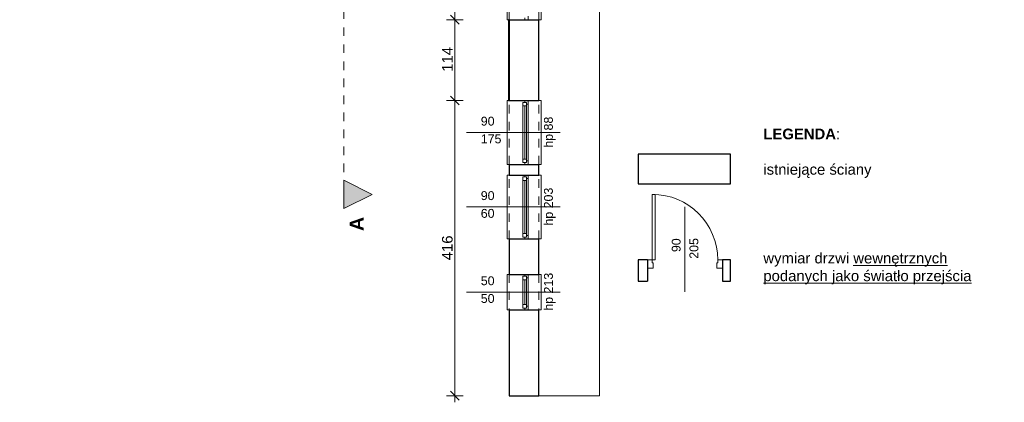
# Model space of a CAD drawing. Header units: centimetres. Extents: x -450 to 939, y -970 to 494.
# Tile 1 of 6: x -450 to 939, y -970 to -430. Entities that reach past the tile are written whole.
import ezdxf

# ---------------------------------------------------------------- set-up
doc = ezdxf.new("R2010")
doc.units = ezdxf.units.CM
doc.header["$MEASUREMENT"] = 0
for name, pattern in [('Przerywana', [24, 12, -12]), ('Przerywana długa', [39, 25, -14]), ('Wipeout_Contour', [100, 0, -100])]:
    doc.linetypes.add(name, pattern=pattern)
for name, color, linetype, lineweight in [('0_Nr_pióra__23', 7, 'Continuous', 15), ('0_Nr_pióra__27', 7, 'Continuous', 25), ('0_Nr_pióra__3', 7, 'Continuous', 13), ('0_Nr_pióra__45', 7, 'Continuous', 15), ('0_Nr_pióra__7', 7, 'Continuous', 13), ('220 - ŚCIANY WEWNĘTRZNE_Nr_pióra__27', 7, 'Continuous', 25), ('220-A Ściany_Nr_pióra__120', 7, 'Continuous', 13), ('220-A Ściany_Nr_pióra__27', 7, 'Continuous', 25), ('220-Ściany_Nr_pióra__18', 9, 'Continuous', 13), ('299-Wymiary Opisy_Nr_pióra__45', 7, 'Continuous', 15), ('299-Wymiary Opisy_Nr_pióra__6', 7, 'Continuous', 13), ('299-Wymiary Opisy_Nr_pióra__85', 7, 'Continuous', 13), ('440-Stropy_Nr_pióra__19', 255, 'Continuous', 0), ('840-Znaczniki ogólne_Nr_pióra__5', 7, 'Continuous', 13), ('Bloki tekstowe_Nr_pióra__6', 7, 'Continuous', 13), ('Okna Archicada_Nr_pióra__23', 7, 'Continuous', 15), ('Okna Archicada_Nr_pióra__27', 7, 'Continuous', 25), ('Okna Archicada_Nr_pióra__3', 7, 'Continuous', 13), ('Znaczniki okien Archicada_Nr_pióra__45', 7, 'Continuous', 15), ('Znaczniki okien Archicada_Nr_pióra__7', 7, 'Continuous', 13)]:
    doc.layers.add(name, color=color, linetype=linetype, lineweight=lineweight)
for name, color, linetype in [('220 - ŚCIANY WEWNĘTRZNE', 7, 'Continuous'), ('299-Wymiary Opisy', 7, 'Continuous'), ('440-Stropy', 7, 'Continuous'), ('840-Znaczniki ogólne', 7, 'Continuous'), ('Okna Archicada', 7, 'Continuous')]:
    doc.layers.add(name, color=color, linetype=linetype)
doc.styles.add('STYL_AUTOMATYCZNY_1', font='arial.ttf')
doc.styles.add('STYL_AUTOMATYCZNY_2', font='arial.ttf')
doc.styles.add('STYL_AUTOMATYCZNY_4', font='arial.ttf')
doc.dimstyles.new('STYL_AUTOMATYCZNY__1', dxfattribs={"dimtxt": 15, "dimasz": 11.875, "dimexe": 0.18, "dimexo": 0.0625, "dimgap": 0, "dimtad": 1, "dimdec": 0, "dimzin": 0, "dimdsep": 46, "dimtxsty": 'STYL_AUTOMATYCZNY_2', "dimblk": 'ARROWHEAD_6', "dimblk1": 'ARROWHEAD_6', "dimblk2": 'ARROWHEAD_6', "dimcen": 0.09, "dimse1": 1, "dimse2": 1, "dimclrd": 7, "dimclre": 7, "dimclrt": 7, "dimadec": 1, "dimazin": 0, "dimtfac": 1, "dimtdec": 4, "dimtmove": 0, "dimatfit": 3, "dimfxl": 1, "dimtolj": 1, "dimtzin": 0, "dimarcsym": 0})

# ---------------------------------------------------------------- blocks, each defined once
blk = doc.blocks.new('*D9')
at = {"layer": '299-Wymiary Opisy_Nr_pióra__45', "color": 7, "linetype": 'Continuous', "lineweight": 15}
for p, q in [((157.6, -538.2), (170.1, -550.7)), ((157.6, -954.2), (170.1, -966.7))]:
    blk.add_line(p, q, dxfattribs=at)
at = {"layer": '299-Wymiary Opisy_Nr_pióra__85', "color": 7, "linetype": 'Continuous', "lineweight": 13}
for p, q in [((175.6, -544.5), (152.2, -544.5)), ((163.9, -960.5), (163.9, -544.5)), ((175.6, -960.5), (152.2, -960.5)), ((163.9, -969.8), (163.9, -960.5))]:
    blk.add_line(p, q, dxfattribs=at)
at = {"layer": '299-Wymiary Opisy_Nr_pióra__6', "color": 7, "lineweight": 13, "insert": (160.9, -769.6), "char_height": 15, "attachment_point": 7, "rotation": 90, "style": 'STYL_AUTOMATYCZNY_2'}
blk.add_mtext('\\A1;{\\pql;\\fArial|b0|i0|c238|p0;\\W1.000000;416}', dxfattribs=at)
blk = doc.blocks.new('ARROWHEAD_6')
at = {"color": 0, "linetype": 'Continuous', "lineweight": 0}
for p, q in [((0, 0), (-1, 0)), ((-0.5, -0.5), (0.5, 0.5))]:
    blk.add_line(p, q, dxfattribs=at)
blk = doc.blocks.new('*D10')
at = {"layer": '299-Wymiary Opisy_Nr_pióra__45', "color": 7, "linetype": 'Continuous', "lineweight": 15}
for p, q in [((157.6, -424.2), (170.1, -436.7)), ((157.6, -538.2), (170.1, -550.7))]:
    blk.add_line(p, q, dxfattribs=at)
at = {"layer": '299-Wymiary Opisy_Nr_pióra__85', "color": 7, "linetype": 'Continuous', "lineweight": 13}
for p, q in [((175.6, -430.5), (152.2, -430.5)), ((163.9, -544.5), (163.9, -430.5)), ((175.6, -544.5), (152.2, -544.5))]:
    blk.add_line(p, q, dxfattribs=at)
at = {"layer": '299-Wymiary Opisy_Nr_pióra__6', "color": 7, "lineweight": 13, "insert": (160.9, -503.9), "char_height": 15, "attachment_point": 7, "rotation": 90, "style": 'STYL_AUTOMATYCZNY_2'}
blk.add_mtext('\\A1;{\\pql;\\fArial|b0|i0|c238|p0;\\W1.000000;114}', dxfattribs=at)
blk = doc.blocks.new('*D11')
at = {"layer": '299-Wymiary Opisy_Nr_pióra__45', "color": 7, "linetype": 'Continuous', "lineweight": 15}
for p, q in [((157.6, -334.2), (170.1, -346.7)), ((157.6, -424.2), (170.1, -436.7))]:
    blk.add_line(p, q, dxfattribs=at)
at = {"layer": '299-Wymiary Opisy_Nr_pióra__85', "color": 7, "linetype": 'Continuous', "lineweight": 13}
for p, q in [((175.6, -340.5), (152.2, -340.5)), ((163.9, -430.5), (163.9, -340.5)), ((175.6, -430.5), (152.2, -430.5))]:
    blk.add_line(p, q, dxfattribs=at)
at = {"layer": '299-Wymiary Opisy_Nr_pióra__6', "color": 7, "lineweight": 13, "char_height": 15, "attachment_point": 7, "rotation": 90, "style": 'STYL_AUTOMATYCZNY_2'}
for s, insert in [('\\A1;{\\pql;\\fArial|b0|i0|c238|p0;\\W1.000000;34}', (160.9, -369.6)), ('\\A1;{\\pql;\\fArial|b0|i0|c238|p0;\\W1.000000;90}', (160.9, -408.4))]:
    blk.add_mtext(s, dxfattribs=dict(at, insert=insert))

msp = doc.modelspace()

# ---------------------------------------------------------------- hatches: boundary and pattern name
at = {"layer": '220-Ściany_Nr_pióra__18', "linetype": 'Continuous', "lineweight": 13}
h = msp.add_hatch(dxfattribs=at)
h.set_pattern_fill('Podwójny_szraf_1_4_0001', color=9, style=0, pattern_type=2)
h.set_pattern_definition([(45, (0, 0), (-22.981, 22.981), []), (45, (-4.596, 4.596), (-22.981, 22.981), [])])
h.paths.add_polyline_path([(-449.9, -250.5), (-41.8, -250.5), (-41.8, 228), (282.4, 228), (282.4, 169), (245.4, 169), (245.4, -250.5), (282.4, -250.5), (282.4, -960.5), (367.7, -960.5), (367.7, 228), (367.7, 390.4), (-60.6, 390.4), (-449.9, 390.4)])

# ---------------------------------------------------------------- linework, layer by layer
at = {"layer": '0_Nr_pióra__23', "color": 7, "linetype": 'Continuous', "lineweight": 15}
for p, q in [((435.4, -780.6), (435.4, -769.1)), ((435.4, -769.1), (442.2, -769.1)), ((442.2, -769.1), (442.2, -773.1)), ((442.2, -773.1), (443.4, -773.1)), ((443.4, -773.1), (443.4, -780.6)), ((533.4, -780.6), (533.4, -773.1)), ((533.4, -773.1), (534.6, -773.1)), ((534.6, -773.1), (534.6, -769.1)), ((534.6, -769.1), (541.4, -769.1)), ((541.4, -769.1), (541.4, -780.6)), ((443.4, -780.6), (435.4, -780.6)), ((541.4, -780.6), (533.4, -780.6))]:
    msp.add_line(p, q, dxfattribs=at)
at = {"layer": '0_Nr_pióra__27', "color": 7, "linetype": 'Continuous', "lineweight": 25}
for p, q in [((435.4, -769.1), (435.4, -780.6)), ((435.4, -769.1), (435.4, -780.6)), ((541.4, -769.1), (541.4, -780.6)), ((541.4, -769.1), (541.4, -780.6)), ((435.4, -780.6), (435.4, -799.1)), ((541.4, -780.6), (541.4, -799.1))]:
    msp.add_line(p, q, dxfattribs=at)
at = {"layer": '0_Nr_pióra__3', "color": 7, "linetype": 'Continuous', "lineweight": 13}
for p, q in [((442.2, -676.7), (442.2, -769.1)), ((446.2, -676.7), (442.2, -676.7)), ((446.2, -769.1), (446.2, -676.7)), ((442.2, -769.1), (446.2, -769.1))]:
    msp.add_line(p, q, dxfattribs=at)
msp.add_arc((442.2, -769.1), 92.4, 0, 90, dxfattribs=at)
at = {"layer": '0_Nr_pióra__45', "color": 7, "linetype": 'Continuous', "lineweight": 15}
msp.add_line((488.4, -694.1), (488.4, -814.1), dxfattribs=at)
at = {"layer": '220-A Ściany_Nr_pióra__27', "color": 7, "linetype": 'Continuous', "lineweight": 25}
for p, q in [((435.4, -769.1), (435.4, -780.6)), ((541.4, -769.1), (541.4, -780.6)), ((435.4, -780.6), (435.4, -799.1)), ((541.4, -780.6), (541.4, -799.1))]:
    msp.add_line(p, q, dxfattribs=at)
for points in [[(552.7, -620), (422.4, -620)], [(422.4, -620), (422.4, -662)], [(552.7, -662), (552.7, -620)], [(422.4, -662), (552.7, -662)], [(435.4, -769.1), (422.4, -769.1)], [(422.4, -769.1), (422.4, -799.1)], [(552.7, -769.1), (541.4, -769.1)], [(552.7, -799.1), (552.7, -769.1)], [(422.4, -799.1), (435.4, -799.1)], [(541.4, -799.1), (552.7, -799.1)]]:
    msp.add_lwpolyline(points, dxfattribs=at)

# ---------------------------------------------------------------- texts
at = {"layer": '0_Nr_pióra__7', "color": 7, "linetype": 'Continuous', "lineweight": 13, "char_height": 12.5, "attachment_point": 7, "rotation": 90, "style": 'STYL_AUTOMATYCZNY_1'}
for s, insert in [('\\A1;{\\pql;\\fArial|b0|i0|c238|p0;\\W1.000000;90}', (482.4, -758.1)), ('\\A1;{\\pql;\\fArial|b0|i0|c238|p0;\\W1.000000;205}', (507.4, -767.5))]:
    msp.add_mtext(s, dxfattribs=dict(at, insert=insert))
at = {"layer": 'Bloki tekstowe_Nr_pióra__6', "color": 7, "linetype": 'Continuous', "lineweight": 13, "insert": (598.9, -584), "char_height": 15, "attachment_point": 1, "style": 'STYL_AUTOMATYCZNY_4'}
msp.add_mtext('\\A1;{\\pql;\\fArial|b1|i0|c238|p0;\\W1.000000;LEGENDA\\fArial|b0|i0|c238|p0;\\W1.000000;:\\P\\pql;\\fArial|b0|i0|c238|p0;\\W1.000000;\\P\\pql;\\fArial|b0|i0|c238|p0;\\W1.000000;istniejące ściany\\P\\pql;\\fArial|b0|i0|c238|p0;\\W1.000000;\\P\\pql;\\fArial|b0|i0|c238|p0;\\W1.000000;\\P\\pql;\\fArial|b0|i0|c238|p0;\\W1.000000;\\P\\pql;\\fArial|b0|i0|c238|p0;\\W1.000000;\\P\\pql;\\fArial|b0|i0|c238|p0;\\W1.000000;wymiar drzwi \\fArial|b0|i0|c238|p0;\\L\\W1.000000;\\Lwewnętrznych\\fArial|b0|i0|c238|p0;\\W1.000000; \\P\\pql;\\fArial|b0|i0|c238|p0;\\W1.000000;podanych jako światło przejścia\\P\\pql;\\fArial|b0|i0|c238|p0;\\W1.000000;}', dxfattribs=at)

# ---------------------------------------------------------------- next in the draw order: wipeouts: each hides what was drawn before it
at = {"color": 254, "linetype": 'Wipeout_Contour', "lineweight": 0, "ltscale": 4562.873072}
msp.add_wipeout([(-449.9, 390.4), (-449.9, -250.5), (282.4, -250.5), (282.4, -960.5), (367.7, -960.5), (367.7, -351.7), (367.7, 390.4)], dxfattribs=at).dxf.layer = '440-Stropy'

# ---------------------------------------------------------------- next in the draw order: hatches: boundary and pattern name
at = {"layer": '840-Znaczniki ogólne', "linetype": 'Continuous', "lineweight": 0, "true_color": 0x000000}
msp.add_hatch(color=18, dxfattribs=at).paths.add_polyline_path([(7.4, -696.7), (47.4, -676.7), (7.4, -656.7)])

# ---------------------------------------------------------------- next in the draw order: linework, layer by layer
at = {"layer": '220-A Ściany_Nr_pióra__120', "color": 7, "linetype": 'Przerywana długa', "lineweight": 13}
msp.add_line((367.7, 390.4), (367.7, -960.5), dxfattribs=at)
at = {"layer": '440-Stropy_Nr_pióra__19', "color": 255, "linetype": 'Continuous', "lineweight": 0, "flags": 128}
msp.add_lwpolyline([(-449.9, 390.4), (-449.9, -250.5), (282.4, -250.5), (282.4, -960.5), (367.7, -960.5), (367.7, -351.7), (367.7, 390.4)], close=True, dxfattribs=at)
at = {"layer": '840-Znaczniki ogólne_Nr_pióra__5', "color": 7, "linetype": 'Przerywana', "lineweight": 13}
msp.add_line((7.4, 422.6), (7.4, -656.7), dxfattribs=at)
at = {"layer": '840-Znaczniki ogólne_Nr_pióra__5', "color": 7, "linetype": 'Continuous', "lineweight": 13, "flags": 128}
msp.add_lwpolyline([(7.4, -696.7), (7.4, -656.7), (47.4, -676.7)], close=True, dxfattribs=at)

# ---------------------------------------------------------------- next in the draw order: texts
at = {"layer": '840-Znaczniki ogólne_Nr_pióra__5', "color": 7, "lineweight": 13, "insert": (35.4, -728.5), "char_height": 20, "attachment_point": 7, "rotation": 90, "style": 'STYL_AUTOMATYCZNY_4'}
msp.add_mtext('\\A1;{\\pql;\\pt0;\\fArial|b1|i0|c238|p0;\\W1.000000;A}', dxfattribs=at)

# ---------------------------------------------------------------- next in the draw order: wipeouts: each hides what was drawn before it
at = {"color": 254, "linetype": 'Wipeout_Contour', "lineweight": 0, "ltscale": 2216.506105}
msp.add_wipeout([(282.4, -430.5), (240.4, -430.5), (240.4, -544.5), (282.4, -544.5)], dxfattribs=at).dxf.layer = '220 - ŚCIANY WEWNĘTRZNE'
at = {"color": 254, "linetype": 'Wipeout_Contour', "lineweight": 0, "ltscale": 2773.721914}
msp.add_wipeout([(282.4, -634.5), (240.4, -634.5), (240.4, -649.5), (282.4, -649.5)], dxfattribs=at).dxf.layer = '220 - ŚCIANY WEWNĘTRZNE'
at = {"color": 254, "linetype": 'Wipeout_Contour', "lineweight": 0, "ltscale": 3232.865041}
msp.add_wipeout([(282.4, -739.5), (240.4, -739.5), (240.4, -789.5), (282.4, -789.5)], dxfattribs=at).dxf.layer = '220 - ŚCIANY WEWNĘTRZNE'
at = {"color": 254, "linetype": 'Wipeout_Contour', "lineweight": 0, "ltscale": 3750.171225}
msp.add_wipeout([(240.4, -960.5), (282.4, -960.5), (282.4, -839.5), (240.4, -839.5)], dxfattribs=at).dxf.layer = '220 - ŚCIANY WEWNĘTRZNE'

# ---------------------------------------------------------------- next in the draw order: linework, layer by layer
at = {"layer": '220 - ŚCIANY WEWNĘTRZNE_Nr_pióra__27', "color": 7, "linetype": 'Continuous', "lineweight": 25}
for p, q in [((240.4, -430.5), (262.4, -430.5)), ((262.4, -430.5), (267.4, -430.5)), ((267.4, -430.5), (282.4, -430.5)), ((240.4, -544.5), (262.4, -544.5)), ((262.4, -544.5), (267.4, -544.5)), ((267.4, -544.5), (282.4, -544.5)), ((240.4, -634.5), (262.4, -634.5)), ((262.4, -634.5), (267.4, -634.5)), ((267.4, -634.5), (282.4, -634.5)), ((240.4, -649.5), (262.4, -649.5)), ((262.4, -649.5), (267.4, -649.5)), ((267.4, -649.5), (282.4, -649.5)), ((240.4, -739.5), (262.4, -739.5)), ((262.4, -739.5), (267.4, -739.5)), ((267.4, -739.5), (282.4, -739.5)), ((240.4, -789.5), (262.4, -789.5)), ((262.4, -789.5), (267.4, -789.5)), ((267.4, -789.5), (282.4, -789.5)), ((240.4, -839.5), (262.4, -839.5)), ((262.4, -839.5), (267.4, -839.5)), ((267.4, -839.5), (282.4, -839.5))]:
    msp.add_line(p, q, dxfattribs=at)
at = {"layer": '220 - ŚCIANY WEWNĘTRZNE_Nr_pióra__27', "color": 7, "linetype": 'Continuous', "lineweight": 25, "flags": 128}
for points in [[(240.4, -430.5), (240.4, -544.5)], [(282.4, -544.5), (282.4, -430.5)], [(240.4, -634.5), (240.4, -649.5)], [(282.4, -649.5), (282.4, -634.5)], [(240.4, -739.5), (240.4, -789.5)], [(282.4, -789.5), (282.4, -739.5)], [(240.4, -839.5), (240.4, -960.5)], [(282.4, -960.5), (282.4, -839.5)], [(240.4, -960.5), (282.4, -960.5)]]:
    msp.add_lwpolyline(points, dxfattribs=at)
at = {"layer": '220-A Ściany_Nr_pióra__120', "color": 7, "linetype": 'Przerywana długa', "lineweight": 13}
msp.add_line((240.4, -960.5), (367.7, -960.5), dxfattribs=at)

# ---------------------------------------------------------------- next in the draw order: texts
at = {"layer": 'Znaczniki okien Archicada_Nr_pióra__7', "color": 7, "lineweight": 13, "insert": (200.4, -808.4), "char_height": 12.5, "attachment_point": 7, "style": 'STYL_AUTOMATYCZNY_1'}
msp.add_mtext('\\A1;{\\pql;\\pt0;\\fArial|b0|i0|c238|p0;\\W1.000000;50\\fArial|b0|i0|c238|p0;\\W1.000000;\\A1{\\H.66x;\\S^  ;}\\fArial|b0|i0|c238|p0;\\W1.000000;\\fArial|b0|i0|c238|p0;\\W1.000000;}', dxfattribs=at)

# ---------------------------------------------------------------- next in the draw order: wipeouts: each hides what was drawn before it
at = {"color": 254, "linetype": 'Wipeout_Contour', "lineweight": 0, "ltscale": 2750.982958}
msp.add_wipeout([(262.4, -430.5), (262.4, -340.5), (240.4, -340.5), (237.4, -340.5), (237.4, -430.5), (240.4, -430.5)], dxfattribs=at).dxf.layer = 'Okna Archicada'
at = {"color": 254, "linetype": 'Wipeout_Contour', "lineweight": 0, "ltscale": 3836.39295}
msp.add_wipeout([(262.4, -634.5), (262.4, -544.5), (240.4, -544.5), (237.4, -544.5), (237.4, -634.5), (240.4, -634.5)], dxfattribs=at).dxf.layer = 'Okna Archicada'
at = {"color": 254, "linetype": 'Wipeout_Contour', "lineweight": 0, "ltscale": 4423.640242}
msp.add_wipeout([(262.4, -739.5), (262.4, -649.5), (240.4, -649.5), (237.4, -649.5), (237.4, -739.5), (240.4, -739.5)], dxfattribs=at).dxf.layer = 'Okna Archicada'
at = {"color": 254, "linetype": 'Wipeout_Contour', "lineweight": 0, "ltscale": 5106.93857}
msp.add_wipeout([(262.4, -789.5), (240.4, -789.5), (237.4, -789.5), (237.4, -839.5), (240.4, -839.5), (262.4, -839.5)], dxfattribs=at).dxf.layer = 'Okna Archicada'

# ---------------------------------------------------------------- next in the draw order: linework, layer by layer
at = {"layer": 'Okna Archicada_Nr_pióra__3', "color": 7, "linetype": 'Continuous', "lineweight": 13}
for p, q in [((237.4, -430.5), (237.4, -340.5)), ((240.4, -430.5), (237.4, -430.5)), ((237.4, -634.5), (237.4, -544.5)), ((237.4, -544.5), (240.4, -544.5)), ((240.4, -634.5), (237.4, -634.5)), ((237.4, -739.5), (237.4, -649.5)), ((237.4, -649.5), (240.4, -649.5)), ((240.4, -739.5), (237.4, -739.5)), ((240.4, -789.5), (237.4, -789.5)), ((237.4, -789.5), (237.4, -839.5)), ((237.4, -839.5), (240.4, -839.5))]:
    msp.add_line(p, q, dxfattribs=at)
at = {"layer": 'Okna Archicada_Nr_pióra__3', "color": 7, "linetype": 'Przerywana', "lineweight": 13}
for p, q in [((240.4, -430.5), (240.4, -340.5)), ((240.4, -634.5), (240.4, -544.5)), ((240.4, -739.5), (240.4, -649.5)), ((240.4, -789.5), (240.4, -839.5))]:
    msp.add_line(p, q, dxfattribs=at)

# ---------------------------------------------------------------- next in the draw order: wipeouts: each hides what was drawn before it
at = {"color": 254, "linetype": 'Wipeout_Contour', "lineweight": 0, "ltscale": 2857.307541}
msp.add_wipeout([(267.4, -340.5), (267.4, -430.5), (282.4, -430.5), (285.4, -430.5), (285.4, -340.5), (282.4, -340.5)], dxfattribs=at).dxf.layer = 'Okna Archicada'
at = {"color": 254, "linetype": 'Wipeout_Contour', "lineweight": 0, "ltscale": 3913.126181}
msp.add_wipeout([(267.4, -544.5), (267.4, -634.5), (282.4, -634.5), (285.4, -634.5), (285.4, -544.5), (282.4, -544.5)], dxfattribs=at).dxf.layer = 'Okna Archicada'
at = {"color": 254, "linetype": 'Wipeout_Contour', "lineweight": 0, "ltscale": 4490.285289}
msp.add_wipeout([(267.4, -649.5), (267.4, -739.5), (282.4, -739.5), (285.4, -739.5), (285.4, -649.5), (282.4, -649.5)], dxfattribs=at).dxf.layer = 'Okna Archicada'
at = {"color": 254, "linetype": 'Wipeout_Contour', "lineweight": 0, "ltscale": 5164.626349}
msp.add_wipeout([(267.4, -839.5), (282.4, -839.5), (285.4, -839.5), (285.4, -789.5), (282.4, -789.5), (267.4, -789.5)], dxfattribs=at).dxf.layer = 'Okna Archicada'

# ---------------------------------------------------------------- next in the draw order: linework, layer by layer
at = {"layer": 'Okna Archicada_Nr_pióra__3', "color": 7, "linetype": 'Przerywana', "lineweight": 13}
for p, q in [((282.4, -430.5), (282.4, -340.5)), ((282.4, -634.5), (282.4, -544.5)), ((282.4, -739.5), (282.4, -649.5)), ((282.4, -789.5), (282.4, -839.5))]:
    msp.add_line(p, q, dxfattribs=at)
at = {"layer": 'Okna Archicada_Nr_pióra__3', "color": 7, "linetype": 'Continuous', "lineweight": 13}
for p, q in [((285.4, -430.5), (285.4, -340.5)), ((282.4, -430.5), (285.4, -430.5)), ((285.4, -544.5), (282.4, -544.5)), ((285.4, -634.5), (285.4, -544.5)), ((282.4, -634.5), (285.4, -634.5)), ((285.4, -649.5), (282.4, -649.5)), ((285.4, -739.5), (285.4, -649.5)), ((282.4, -739.5), (285.4, -739.5)), ((282.4, -789.5), (285.4, -789.5)), ((285.4, -789.5), (285.4, -839.5)), ((285.4, -839.5), (282.4, -839.5))]:
    msp.add_line(p, q, dxfattribs=at)

# ---------------------------------------------------------------- next in the draw order: wipeouts: each hides what was drawn before it
at = {"color": 254, "linetype": 'Wipeout_Contour', "lineweight": 0, "ltscale": 3019.909853}
msp.add_wipeout([(262.4, -430.5), (267.4, -430.5), (267.4, -425.5), (264.9, -425.5), (264.9, -428), (262.4, -428)], dxfattribs=at).dxf.layer = 'Okna Archicada'
at = {"color": 254, "linetype": 'Wipeout_Contour', "lineweight": 0, "ltscale": 3646.429571}
msp.add_wipeout([(267.4, -544.5), (262.4, -544.5), (262.4, -547), (264.9, -547), (264.9, -549.5), (267.4, -549.5)], dxfattribs=at).dxf.layer = 'Okna Archicada'
at = {"color": 254, "linetype": 'Wipeout_Contour', "lineweight": 0, "ltscale": 4111.455602}
msp.add_wipeout([(262.4, -634.5), (267.4, -634.5), (267.4, -629.5), (264.9, -629.5), (264.9, -632), (262.4, -632)], dxfattribs=at).dxf.layer = 'Okna Archicada'
at = {"color": 254, "linetype": 'Wipeout_Contour', "lineweight": 0, "ltscale": 4222.375577}
msp.add_wipeout([(267.4, -649.5), (262.4, -649.5), (262.4, -652), (264.9, -652), (264.9, -654.5), (267.4, -654.5)], dxfattribs=at).dxf.layer = 'Okna Archicada'
at = {"color": 254, "linetype": 'Wipeout_Contour', "lineweight": 0, "ltscale": 4698.794424}
msp.add_wipeout([(262.4, -739.5), (267.4, -739.5), (267.4, -734.5), (264.9, -734.5), (264.9, -737), (262.4, -737)], dxfattribs=at).dxf.layer = 'Okna Archicada'
at = {"color": 254, "linetype": 'Wipeout_Contour', "lineweight": 0, "ltscale": 5010.582027}
msp.add_wipeout([(262.4, -789.5), (262.4, -792), (264.9, -792), (264.9, -794.5), (267.4, -794.5), (267.4, -789.5)], dxfattribs=at).dxf.layer = 'Okna Archicada'
at = {"color": 254, "linetype": 'Wipeout_Contour', "lineweight": 0, "ltscale": 5267.339227}
msp.add_wipeout([(267.4, -839.5), (267.4, -834.5), (264.9, -834.5), (264.9, -837), (262.4, -837), (262.4, -839.5)], dxfattribs=at).dxf.layer = 'Okna Archicada'

# ---------------------------------------------------------------- next in the draw order: linework, layer by layer
at = {"layer": 'Okna Archicada_Nr_pióra__23', "color": 7, "linetype": 'Continuous', "lineweight": 15}
for p, q in [((262.4, -430.5), (262.4, -428)), ((267.4, -425.5), (267.4, -430.5))]:
    msp.add_line(p, q, dxfattribs=at)
at = {"layer": 'Okna Archicada_Nr_pióra__27', "color": 7, "linetype": 'Continuous', "lineweight": 25}
for p, q in [((240.4, -430.5), (262.4, -430.5)), ((262.4, -430.5), (267.4, -430.5)), ((262.4, -430.5), (267.4, -430.5)), ((267.4, -430.5), (282.4, -430.5))]:
    msp.add_line(p, q, dxfattribs=at)

# ---------------------------------------------------------------- next in the draw order: wipeouts: each hides what was drawn before it
at = {"color": 254, "linetype": 'Wipeout_Contour', "lineweight": 0, "ltscale": 5169.352981}
msp.add_wipeout([(259.9, -552), (259.9, -627), (264.9, -627), (264.9, -629.5), (267.4, -629.5), (267.4, -549.5), (264.9, -549.5), (264.9, -552)], dxfattribs=at).dxf.layer = 'Okna Archicada'
at = {"color": 254, "linetype": 'Wipeout_Contour', "lineweight": 0, "ltscale": 5945.273477}
msp.add_wipeout([(259.9, -657), (259.9, -732), (264.9, -732), (264.9, -734.5), (267.4, -734.5), (267.4, -654.5), (264.9, -654.5), (264.9, -657)], dxfattribs=at).dxf.layer = 'Okna Archicada'
at = {"color": 254, "linetype": 'Wipeout_Contour', "lineweight": 0, "ltscale": 6850.153029}
msp.add_wipeout([(259.9, -832), (264.9, -832), (264.9, -834.5), (267.4, -834.5), (267.4, -794.5), (264.9, -794.5), (264.9, -797), (259.9, -797)], dxfattribs=at).dxf.layer = 'Okna Archicada'

# ---------------------------------------------------------------- next in the draw order: wipeouts: each hides what was drawn before it
at = {"color": 254, "linetype": 'Wipeout_Contour', "lineweight": 0, "ltscale": 2435.644992}
msp.add_wipeout([(264.9, -547), (259.9, -547), (259.9, -552), (264.9, -552)], dxfattribs=at).dxf.layer = 'Okna Archicada'
at = {"color": 254, "linetype": 'Wipeout_Contour', "lineweight": 0, "ltscale": 2727.895237}
msp.add_wipeout([(259.9, -632), (264.9, -632), (264.9, -627), (259.9, -627)], dxfattribs=at).dxf.layer = 'Okna Archicada'
at = {"color": 254, "linetype": 'Wipeout_Contour', "lineweight": 0, "ltscale": 2820.459064}
msp.add_wipeout([(264.9, -652), (259.9, -652), (259.9, -657), (264.9, -657)], dxfattribs=at).dxf.layer = 'Okna Archicada'
at = {"color": 254, "linetype": 'Wipeout_Contour', "lineweight": 0, "ltscale": 3119.749291}
msp.add_wipeout([(259.9, -737), (264.9, -737), (264.9, -732), (259.9, -732)], dxfattribs=at).dxf.layer = 'Okna Archicada'
at = {"color": 254, "linetype": 'Wipeout_Contour', "lineweight": 0, "ltscale": 3346.732819}
msp.add_wipeout([(259.9, -792), (259.9, -797), (264.9, -797), (264.9, -792)], dxfattribs=at).dxf.layer = 'Okna Archicada'
at = {"color": 254, "linetype": 'Wipeout_Contour', "lineweight": 0, "ltscale": 3499.020423}
msp.add_wipeout([(264.9, -837), (264.9, -832), (259.9, -832), (259.9, -837)], dxfattribs=at).dxf.layer = 'Okna Archicada'

# ---------------------------------------------------------------- next in the draw order: linework, layer by layer
at = {"layer": 'Okna Archicada_Nr_pióra__27', "color": 7, "linetype": 'Continuous', "lineweight": 25}
for p, q in [((240.4, -544.5), (262.4, -544.5)), ((262.4, -544.5), (267.4, -544.5)), ((262.4, -544.5), (267.4, -544.5)), ((267.4, -544.5), (282.4, -544.5)), ((240.4, -634.5), (262.4, -634.5)), ((262.4, -634.5), (267.4, -634.5)), ((262.4, -634.5), (267.4, -634.5)), ((267.4, -634.5), (282.4, -634.5)), ((240.4, -649.5), (262.4, -649.5)), ((262.4, -649.5), (267.4, -649.5)), ((262.4, -649.5), (267.4, -649.5)), ((267.4, -649.5), (282.4, -649.5)), ((240.4, -739.5), (262.4, -739.5)), ((262.4, -739.5), (267.4, -739.5)), ((262.4, -739.5), (267.4, -739.5)), ((267.4, -739.5), (282.4, -739.5)), ((240.4, -789.5), (262.4, -789.5)), ((262.4, -789.5), (267.4, -789.5)), ((262.4, -789.5), (267.4, -789.5)), ((267.4, -789.5), (282.4, -789.5)), ((240.4, -839.5), (262.4, -839.5)), ((262.4, -839.5), (267.4, -839.5)), ((262.4, -839.5), (267.4, -839.5)), ((267.4, -839.5), (282.4, -839.5))]:
    msp.add_line(p, q, dxfattribs=at)

# ---------------------------------------------------------------- next in the draw order: wipeouts: each hides what was drawn before it
at = {"color": 254, "linetype": 'Wipeout_Contour', "lineweight": 0, "ltscale": 2581.707336}
msp.add_wipeout([(264.9, -552), (259.9, -552), (259.9, -627), (264.9, -627)], dxfattribs=at).dxf.layer = 'Okna Archicada'
at = {"color": 254, "linetype": 'Wipeout_Contour', "lineweight": 0, "ltscale": 2970.067756}
msp.add_wipeout([(264.9, -657), (259.9, -657), (259.9, -732), (264.9, -732)], dxfattribs=at).dxf.layer = 'Okna Archicada'
at = {"color": 254, "linetype": 'Wipeout_Contour', "lineweight": 0, "ltscale": 3422.864856}
msp.add_wipeout([(264.9, -832), (264.9, -797), (259.9, -797), (259.9, -832)], dxfattribs=at).dxf.layer = 'Okna Archicada'

# ---------------------------------------------------------------- next in the draw order: linework, layer by layer
at = {"layer": 'Okna Archicada_Nr_pióra__23', "color": 7, "linetype": 'Continuous', "lineweight": 15}
for p, q in [((259.9, -552), (259.9, -547)), ((259.9, -547), (264.9, -547)), ((264.9, -552), (259.9, -552)), ((259.9, -627), (259.9, -552)), ((262.4, -547), (262.4, -544.5)), ((264.9, -547), (262.4, -547)), ((262.4, -627), (262.4, -552)), ((264.9, -549.5), (264.9, -547)), ((264.9, -547), (264.9, -552)), ((267.4, -549.5), (264.9, -549.5)), ((264.9, -552), (264.9, -627)), ((267.4, -544.5), (267.4, -549.5)), ((259.9, -632), (259.9, -627)), ((259.9, -627), (264.9, -627)), ((264.9, -632), (259.9, -632)), ((262.4, -634.5), (262.4, -632)), ((262.4, -632), (264.9, -632)), ((264.9, -627), (264.9, -632)), ((264.9, -632), (264.9, -629.5)), ((264.9, -629.5), (267.4, -629.5)), ((267.4, -629.5), (267.4, -634.5)), ((259.9, -657), (259.9, -652)), ((259.9, -652), (264.9, -652)), ((262.4, -652), (262.4, -649.5)), ((264.9, -652), (262.4, -652)), ((264.9, -654.5), (264.9, -652)), ((264.9, -652), (264.9, -657)), ((267.4, -649.5), (267.4, -654.5)), ((264.9, -657), (259.9, -657)), ((259.9, -732), (259.9, -657)), ((262.4, -732), (262.4, -657)), ((267.4, -654.5), (264.9, -654.5)), ((264.9, -657), (264.9, -732)), ((259.9, -737), (259.9, -732)), ((259.9, -732), (264.9, -732)), ((264.9, -732), (264.9, -737)), ((264.9, -737), (264.9, -734.5)), ((264.9, -734.5), (267.4, -734.5)), ((267.4, -734.5), (267.4, -739.5)), ((264.9, -737), (259.9, -737)), ((262.4, -739.5), (262.4, -737)), ((262.4, -737), (264.9, -737)), ((262.4, -789.5), (262.4, -792)), ((267.4, -794.5), (267.4, -789.5)), ((259.9, -792), (259.9, -797)), ((264.9, -792), (259.9, -792)), ((259.9, -797), (264.9, -797)), ((259.9, -797), (259.9, -832)), ((262.4, -792), (264.9, -792)), ((262.4, -797), (262.4, -832)), ((264.9, -792), (264.9, -794.5)), ((264.9, -797), (264.9, -792)), ((264.9, -794.5), (267.4, -794.5)), ((264.9, -832), (264.9, -797)), ((264.9, -832), (259.9, -832)), ((259.9, -832), (259.9, -837)), ((264.9, -837), (264.9, -832)), ((259.9, -837), (264.9, -837)), ((264.9, -837), (262.4, -837)), ((262.4, -837), (262.4, -839.5)), ((267.4, -834.5), (264.9, -834.5)), ((264.9, -834.5), (264.9, -837)), ((267.4, -839.5), (267.4, -834.5))]:
    msp.add_line(p, q, dxfattribs=at)
at = {"layer": 'Okna Archicada_Nr_pióra__3', "color": 7, "linetype": 'Continuous', "lineweight": 13}
for p, q in [((259.9, -627), (259.9, -552)), ((267.4, -549.5), (267.4, -629.5)), ((259.9, -732), (259.9, -657)), ((267.4, -654.5), (267.4, -734.5)), ((259.9, -797), (259.9, -832)), ((267.4, -834.5), (267.4, -794.5))]:
    msp.add_line(p, q, dxfattribs=at)
at = {"layer": 'Znaczniki okien Archicada_Nr_pióra__45', "color": 7, "linetype": 'Continuous', "lineweight": 15}
for p, q in [((180.4, -589.5), (312.4, -589.5)), ((180.4, -694.5), (312.4, -694.5)), ((180.4, -814.5), (312.4, -814.5))]:
    msp.add_line(p, q, dxfattribs=at)

# ---------------------------------------------------------------- next in the draw order: texts
at = {"layer": 'Znaczniki okien Archicada_Nr_pióra__7', "color": 7, "lineweight": 13, "char_height": 12.5, "attachment_point": 7, "style": 'STYL_AUTOMATYCZNY_1'}
for s, insert in [('\\A1;{\\pql;\\pt0;\\fArial|b0|i0|c238|p0;\\W1.000000;90\\fArial|b0|i0|c238|p0;\\W1.000000;\\A1{\\H.66x;\\S^  ;}\\fArial|b0|i0|c238|p0;\\W1.000000;\\fArial|b0|i0|c238|p0;\\W1.000000;}', (200.4, -583.4)), ('\\A1;{\\pql;\\pt0;\\fArial|b0|i0|c238|p0;\\W1.000000;175\\fArial|b0|i0|c238|p0;\\W1.000000;\\A1{\\H.66x;\\S^  ;}\\fArial|b0|i0|c238|p0;\\W1.000000;\\fArial|b0|i0|c238|p0;\\W1.000000;}', (200.4, -608.4)), ('\\A1;{\\pql;\\pt0;\\fArial|b0|i0|c238|p0;\\W1.000000;90\\fArial|b0|i0|c238|p0;\\W1.000000;\\A1{\\H.66x;\\S^  ;}\\fArial|b0|i0|c238|p0;\\W1.000000;\\fArial|b0|i0|c238|p0;\\W1.000000;}', (200.4, -688.4)), ('\\A1;{\\pql;\\pt0;\\fArial|b0|i0|c238|p0;\\W1.000000;60\\fArial|b0|i0|c238|p0;\\W1.000000;\\A1{\\H.66x;\\S^  ;}\\fArial|b0|i0|c238|p0;\\W1.000000;\\fArial|b0|i0|c238|p0;\\W1.000000;}', (200.4, -713.4)), ('\\A1;{\\pql;\\pt0;\\fArial|b0|i0|c238|p0;\\W1.000000;50\\fArial|b0|i0|c238|p0;\\W1.000000;\\A1{\\H.66x;\\S^  ;}\\fArial|b0|i0|c238|p0;\\W1.000000;\\fArial|b0|i0|c238|p0;\\W1.000000;}', (200.4, -833.4))]:
    msp.add_mtext(s, dxfattribs=dict(at, insert=insert))
at = {"layer": 'Znaczniki okien Archicada_Nr_pióra__7', "color": 7, "lineweight": 13, "char_height": 12.5, "attachment_point": 7, "rotation": 90, "style": 'STYL_AUTOMATYCZNY_1'}
for s, insert in [('\\A1;{\\pql;\\pt0;\\fArial|b0|i0|c238|p0;\\W1.000000;hp 88\\fArial|b0|i0|c238|p0;\\W1.000000;\\A1{\\H.66x;\\S^  ;}\\fArial|b0|i0|c238|p0;\\W1.000000;\\fArial|b0|i0|c238|p0;\\W1.000000;}', (305.8, -610.9)), ('\\A1;{\\pql;\\pt0;\\fArial|b0|i0|c238|p0;\\W1.000000;hp 203\\fArial|b0|i0|c238|p0;\\W1.000000;\\A1{\\H.66x;\\S^  ;}\\fArial|b0|i0|c238|p0;\\W1.000000;\\fArial|b0|i0|c238|p0;\\W1.000000;}', (305.8, -720.7)), ('\\A1;{\\pql;\\pt0;\\fArial|b0|i0|c238|p0;\\W1.000000;hp 213\\fArial|b0|i0|c238|p0;\\W1.000000;\\A1{\\H.66x;\\S^  ;}\\fArial|b0|i0|c238|p0;\\W1.000000;\\fArial|b0|i0|c238|p0;\\W1.000000;}', (305.8, -840.7))]:
    msp.add_mtext(s, dxfattribs=dict(at, insert=insert))

# ---------------------------------------------------------------- next in the draw order: wipeouts: each hides what was drawn before it
at = {"color": 254, "linetype": 'Wipeout_Contour', "lineweight": 0, "ltscale": 2175.629988}
msp.add_wipeout([(239.4, -430.5), (239.4, -544.5), (240.4, -544.5), (240.4, -430.5)], dxfattribs=at).dxf.layer = '220 - ŚCIANY WEWNĘTRZNE'

# ---------------------------------------------------------------- next in the draw order: linework, layer by layer
at = {"layer": '220 - ŚCIANY WEWNĘTRZNE_Nr_pióra__27', "color": 7, "linetype": 'Continuous', "lineweight": 25, "flags": 128}
for points in [[(239.4, -430.5), (239.4, -544.5)], [(240.4, -430.5), (239.4, -430.5)], [(240.4, -544.5), (240.4, -430.5)], [(239.4, -544.5), (240.4, -544.5)]]:
    msp.add_lwpolyline(points, dxfattribs=at)

# ---------------------------------------------------------------- next in the draw order: dimensions: what is measured, and where the dimension line sits
at = {"layer": '299-Wymiary Opisy', "color": 7, "linetype": 'Continuous', "lineweight": 13}
for base, p1, p2, picture, middle in [((163.9, -340.5), (240.4, -430.5), (240.4, -340.5), '*D11', (153.4, -396.9)), ((163.9, -430.5), (240.4, -544.5), (240.4, -430.5), '*D10', (153.4, -486.7)), ((163.9, -544.5), (240.4, -960.5), (240.4, -544.5), '*D9', (153.4, -752.5))]:
    dim = msp.add_linear_dim(base=base, p1=p1, p2=p2, angle=90, dimstyle='STYL_AUTOMATYCZNY__1', dxfattribs=at)
    dim.commit()
    dim.dimension.update_dxf_attribs({"geometry": picture, "text_midpoint": middle, "dimtype": 160, "text_rotation": 90})

doc.saveas('drawing.dxf')
